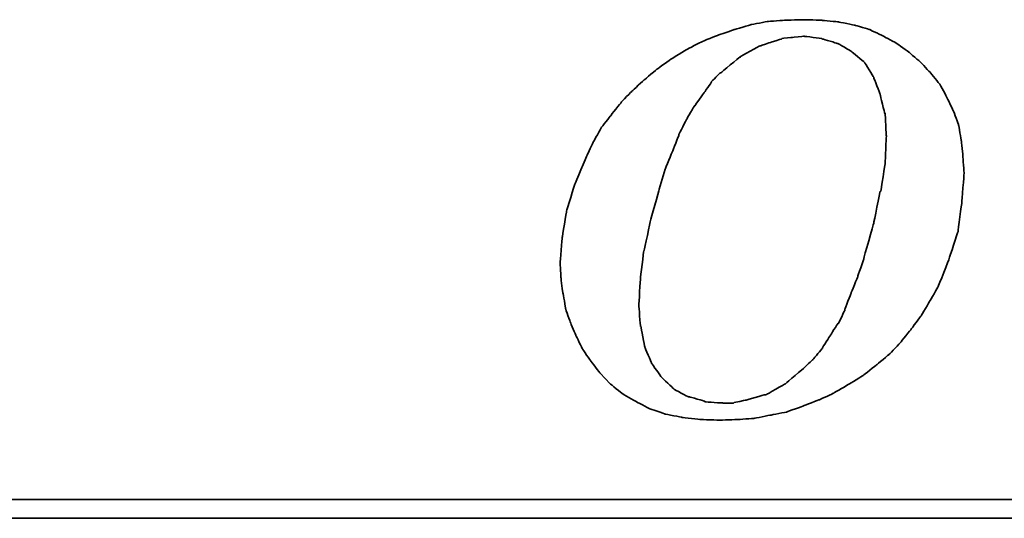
# Model space of a CAD drawing. Header units: millimetres. Extents: x 451 to 877, y 119 to 270.
# Tile 37 of 56: x 771.53 to 780.24, y 166.23 to 170.64. Entities that reach past the tile are written whole.
import ezdxf

# ---------------------------------------------------------------- set-up
doc = ezdxf.new("R2010")
doc.units = ezdxf.units.MM
doc.layers.add('DIM', color=4, linetype='CONTINUOUS')
doc.layers.add('layer 1', color=7, linetype='CONTINUOUS')

# ---------------------------------------------------------------- blocks, each defined once
blk = doc.blocks.new('TBI MOTION logo(完整正式版)')
at = {"layer": 'layer 1', "color": 22, "lineweight": 35}
for points, knots in [([(-11.34375, -6.98375), (-11.34375, -6.98375), (-10.91375, -7.43875), (-10.91375, -7.43875), (-10.91375, -7.43875), (-10.91375, -7.43875), (-10.38625, -7.87125), (-10.38625, -7.87125), (-10.38625, -7.87125), (-10.38625, -7.87125), (-9.81125, -8.20375), (-9.81125, -8.20375), (-9.81125, -8.20375), (-9.81125, -8.20375), (-9.21125, -8.51875), (-9.21125, -8.51875), (-9.21125, -8.51875), (-9.21125, -8.51875), (-8.51625, -8.75875), (-8.51625, -8.75875), (-8.51625, -8.75875), (-8.51625, -8.75875), (-7.77125, -8.90375), (-7.77125, -8.90375), (-7.77125, -8.90375), (-7.77125, -8.90375), (-6.97875, -8.99875), (-6.97875, -8.99875), (-6.97875, -8.99875), (-6.97875, -8.99875), (-6.14125, -9.02375), (-6.14125, -9.02375), (-6.14125, -9.02375), (-6.14125, -9.02375), (-5.37125, -8.99875), (-5.37125, -8.99875), (-5.37125, -8.99875), (-5.37125, -8.99875), (-4.65375, -8.94875), (-4.65375, -8.94875), (-4.65375, -8.94875), (-4.65375, -8.94875), (-3.93375, -8.80625), (-3.93375, -8.80625), (-3.93375, -8.80625), (-3.93375, -8.80625), (-3.21375, -8.66375), (-3.21375, -8.66375), (-3.21375, -8.66375), (-3.21375, -8.66375), (-2.49375, -8.39875), (-2.49375, -8.39875), (-2.49375, -8.39875), (-2.49375, -8.39875), (-1.79875, -8.13375), (-1.79875, -8.13375), (-1.79875, -8.13375), (-1.79875, -8.13375), (-1.17375, -7.84375), (-1.17375, -7.84375), (-1.17375, -7.84375), (-1.17375, -7.84375), (-0.52375, -7.46375), (-0.52375, -7.46375), (-0.52375, -7.46375), (-0.52375, -7.46375), (0.10124, -7.07875), (0.10124, -7.07875), (0.10124, -7.07875), (0.10124, -7.07875), (0.67625, -6.62375), (0.67625, -6.62375), (0.67625, -6.62375), (0.67625, -6.62375), (1.24874, -6.14375), (1.24874, -6.14375), (1.24874, -6.14375), (1.24874, -6.14375), (1.72874, -5.64125), (1.72874, -5.64125), (1.72874, -5.64125), (1.72874, -5.64125), (2.18624, -5.06375), (2.18624, -5.06375), (2.18624, -5.06375), (2.18624, -5.06375), (2.61625, -4.48874), (2.61625, -4.48874), (2.61625, -4.48874), (2.61625, -4.48874), (3.00125, -3.83874), (3.00125, -3.83874), (3.00125, -3.83874), (3.00125, -3.83874), (3.36124, -3.21374), (3.36124, -3.21374), (3.36124, -3.21374), (3.36124, -3.21374), (3.84374, -1.99125), (3.84374, -1.99125), (3.84374, -1.99125), (3.84374, -1.99125), (4.22625, -0.81875), (4.22625, -0.81875), (4.22625, -0.81875), (4.22625, -0.81875), (4.39125, 0.45624), (4.39125, 0.45624), (4.39125, 0.45624), (4.39125, 0.45624), (4.48874, 1.70124), (4.48874, 1.70124), (4.48874, 1.70124), (4.48874, 1.70124), (4.43874, 2.44625), (4.43874, 2.44625), (4.43874, 2.44625), (4.43874, 2.44625), (4.36874, 3.14125), (4.36874, 3.14125), (4.36874, 3.14125), (4.36874, 3.14125), (4.25125, 3.81125), (4.25125, 3.81125), (4.25125, 3.81125), (4.25125, 3.81125), (4.03124, 4.41125), (4.03124, 4.41125), (4.03124, 4.41125), (4.03124, 4.41125), (3.74374, 5.01125), (3.74374, 5.01125), (3.74374, 5.01125), (3.74374, 5.01125), (3.43124, 5.58875), (3.43124, 5.58875), (3.43124, 5.58875), (3.43124, 5.58875), (3.02625, 6.09125), (3.02625, 6.09125), (3.02625, 6.09125), (3.02625, 6.09125), (2.59374, 6.54875), (2.59374, 6.54875), (2.59374, 6.54875), (2.59374, 6.54875), (2.09124, 6.98125), (2.09124, 6.98125), (2.09124, 6.98125), (2.09124, 6.98125), (1.56124, 7.36625), (1.56124, 7.36625), (1.56124, 7.36625), (1.56124, 7.36625), (0.98624, 7.67625), (0.98624, 7.67625), (0.98624, 7.67625), (0.98624, 7.67625), (0.38624, 7.96375), (0.38624, 7.96375), (0.38624, 7.96375), (0.38624, 7.96375), (-0.25875, 8.15625), (-0.25875, 8.15625), (-0.25875, 8.15625), (-0.25875, 8.15625), (-0.98125, 8.30125), (-0.98125, 8.30125), (-0.98125, 8.30125), (-0.98125, 8.30125), (-1.70124, 8.37125), (-1.70124, 8.37125), (-1.70124, 8.37125), (-1.70124, 8.37125), (-2.49375, 8.39624), (-2.49375, 8.39624), (-2.49375, 8.39624), (-2.49375, 8.39624), (-3.28625, 8.37125), (-3.28625, 8.37125), (-3.28625, 8.37125), (-3.28625, 8.37125), (-4.05125, 8.32125), (-4.05125, 8.32125), (-4.05125, 8.32125), (-4.05125, 8.32125), (-4.77375, 8.18125), (-4.77375, 8.18125), (-4.77375, 8.18125), (-4.77375, 8.18125), (-5.51625, 7.96375), (-5.51625, 7.96375), (-5.51625, 7.96375), (-5.51625, 7.96375), (-6.21125, 7.72625), (-6.21125, 7.72625), (-6.21125, 7.72625), (-6.21125, 7.72625), (-6.92875, 7.43625), (-6.92875, 7.43625), (-6.92875, 7.43625), (-6.92875, 7.43625), (-7.57875, 7.10125), (-7.57875, 7.10125), (-7.57875, 7.10125), (-7.57875, 7.10125), (-8.24875, 6.69125), (-8.24875, 6.69125), (-8.24875, 6.69125), (-8.24875, 6.69125), (-8.84875, 6.26125), (-8.84875, 6.26125), (-8.84875, 6.26125), (-8.84875, 6.26125), (-9.42625, 5.78125), (-9.42625, 5.78125), (-9.42625, 5.78125), (-9.42625, 5.78125), (-9.95375, 5.30125), (-9.95375, 5.30125), (-9.95375, 5.30125), (-9.95375, 5.30125), (-10.43375, 4.79624), (-10.43375, 4.79624), (-10.43375, 4.79624), (-10.43375, 4.79624), (-10.88875, 4.22125), (-10.88875, 4.22125), (-10.88875, 4.22125), (-10.88875, 4.22125), (-11.29875, 3.69375), (-11.29875, 3.69375), (-11.29875, 3.69375), (-11.29875, 3.69375), (-11.63375, 3.09125), (-11.63375, 3.09125), (-11.63375, 3.09125), (-11.63375, 3.09125), (-11.91875, 2.49625), (-11.91875, 2.49625), (-11.91875, 2.49625), (-11.91875, 2.49625), (-12.44875, 1.24625), (-12.44875, 1.24625), (-12.44875, 1.24625), (-12.44875, 1.24625), (-12.80875, 0.06874), (-12.80875, 0.06874), (-12.80875, 0.06874), (-12.80875, 0.06874), (-12.99875, -1.07875), (-12.99875, -1.07875), (-12.99875, -1.07875), (-12.99875, -1.07875), (-13.09375, -2.18375), (-13.09375, -2.18375), (-13.09375, -2.18375), (-13.09375, -2.18375), (-13.04875, -2.85375), (-13.04875, -2.85375), (-13.04875, -2.85375), (-13.04875, -2.85375), (-12.97375, -3.50375), (-12.97375, -3.50375), (-12.97375, -3.50375), (-12.97375, -3.50375), (-12.95375, -3.50375), (-12.95375, -3.50375), (-12.95375, -3.50375), (-12.95375, -3.50375), (-12.85375, -4.17375), (-12.85375, -4.17375), (-12.85375, -4.17375), (-12.85375, -4.17375), (-12.63875, -4.77624), (-12.63875, -4.77624), (-12.63875, -4.77624), (-12.63875, -4.77624), (-12.39875, -5.35125), (-12.39875, -5.35125), (-12.39875, -5.35125), (-12.39875, -5.35125), (-12.11375, -5.92875), (-12.11375, -5.92875), (-12.11375, -5.92875), (-12.11375, -5.92875), (-11.75375, -6.45375), (-11.75375, -6.45375), (-11.75375, -6.45375), (-11.75375, -6.45375), (-11.34375, -6.98375), (-11.34375, -6.98375)], [0, 0, 0, 0, 0.01369863, 0.01369863, 0.01369863, 0.01369864, 0.02739726, 0.02739726, 0.02739726, 0.02739727, 0.04109589, 0.04109589, 0.04109589, 0.0410959, 0.05479452, 0.05479452, 0.05479452, 0.05479453, 0.06849315, 0.06849315, 0.06849315, 0.06849316, 0.08219178, 0.08219178, 0.08219178, 0.08219179, 0.09589041, 0.09589041, 0.09589041, 0.09589042, 0.10958904, 0.10958904, 0.10958904, 0.10958905, 0.12328767, 0.12328767, 0.12328767, 0.12328768, 0.1369863, 0.1369863, 0.1369863, 0.13698631, 0.15068493, 0.15068493, 0.15068493, 0.15068494, 0.16438356, 0.16438356, 0.16438356, 0.16438357, 0.17808219, 0.17808219, 0.17808219, 0.1780822, 0.19178082, 0.19178082, 0.19178082, 0.19178083, 0.20547945, 0.20547945, 0.20547945, 0.20547946, 0.21917808, 0.21917808, 0.21917808, 0.21917809, 0.23287671, 0.23287671, 0.23287671, 0.23287672, 0.24657534, 0.24657534, 0.24657534, 0.24657535, 0.26027397, 0.26027397, 0.26027397, 0.26027398, 0.2739726, 0.2739726, 0.2739726, 0.27397261, 0.28767123, 0.28767123, 0.28767123, 0.28767124, 0.30136986, 0.30136986, 0.30136986, 0.30136987, 0.31506849, 0.31506849, 0.31506849, 0.3150685, 0.32876712, 0.32876712, 0.32876712, 0.32876713, 0.34246575, 0.34246575, 0.34246575, 0.34246576, 0.35616438, 0.35616438, 0.35616438, 0.35616439, 0.36986301, 0.36986301, 0.36986301, 0.36986302, 0.38356164, 0.38356164, 0.38356164, 0.38356165, 0.39726027, 0.39726027, 0.39726027, 0.39726028, 0.4109589, 0.4109589, 0.4109589, 0.41095891, 0.42465753, 0.42465753, 0.42465753, 0.42465754, 0.43835616, 0.43835616, 0.43835616, 0.43835617, 0.45205479, 0.45205479, 0.45205479, 0.4520548, 0.46575342, 0.46575342, 0.46575342, 0.46575343, 0.47945205, 0.47945205, 0.47945205, 0.47945206, 0.49315068, 0.49315068, 0.49315068, 0.49315069, 0.50684932, 0.50684932, 0.50684932, 0.50684933, 0.52054795, 0.52054795, 0.52054795, 0.52054796, 0.53424658, 0.53424658, 0.53424658, 0.53424659, 0.54794521, 0.54794521, 0.54794521, 0.54794522, 0.56164384, 0.56164384, 0.56164384, 0.56164385, 0.57534247, 0.57534247, 0.57534247, 0.57534248, 0.5890411, 0.5890411, 0.5890411, 0.58904111, 0.60273973, 0.60273973, 0.60273973, 0.60273974, 0.61643836, 0.61643836, 0.61643836, 0.61643837, 0.63013699, 0.63013699, 0.63013699, 0.630137, 0.64383562, 0.64383562, 0.64383562, 0.64383563, 0.65753425, 0.65753425, 0.65753425, 0.65753426, 0.67123288, 0.67123288, 0.67123288, 0.67123289, 0.68493151, 0.68493151, 0.68493151, 0.68493152, 0.69863014, 0.69863014, 0.69863014, 0.69863015, 0.71232877, 0.71232877, 0.71232877, 0.71232878, 0.7260274, 0.7260274, 0.7260274, 0.72602741, 0.73972603, 0.73972603, 0.73972603, 0.73972604, 0.75342466, 0.75342466, 0.75342466, 0.75342467, 0.76712329, 0.76712329, 0.76712329, 0.7671233, 0.78082192, 0.78082192, 0.78082192, 0.78082193, 0.79452055, 0.79452055, 0.79452055, 0.79452056, 0.80821918, 0.80821918, 0.80821918, 0.80821919, 0.82191781, 0.82191781, 0.82191781, 0.82191782, 0.83561644, 0.83561644, 0.83561644, 0.83561645, 0.84931507, 0.84931507, 0.84931507, 0.84931508, 0.8630137, 0.8630137, 0.8630137, 0.86301371, 0.87671233, 0.87671233, 0.87671233, 0.87671234, 0.89041096, 0.89041096, 0.89041096, 0.89041097, 0.90410959, 0.90410959, 0.90410959, 0.9041096, 0.91780822, 0.91780822, 0.91780822, 0.91780823, 0.93150685, 0.93150685, 0.93150685, 0.93150686, 0.94520548, 0.94520548, 0.94520548, 0.94520549, 0.95890411, 0.95890411, 0.95890411, 0.95890412, 0.97260274, 0.97260274, 0.97260274, 0.97260275, 0.98630137, 0.98630137, 0.98630137, 0.98630138, 1, 1, 1, 1]), ([(-8.77875, 1.03124), (-8.77875, 1.03124), (-8.51625, 1.89625), (-8.51625, 1.89625), (-8.51625, 1.89625), (-8.51625, 1.89625), (-8.20375, 2.66375), (-8.20375, 2.66375), (-8.20375, 2.66375), (-8.20375, 2.66375), (-7.91625, 3.38125), (-7.91625, 3.38125), (-7.91625, 3.38125), (-7.91625, 3.38125), (-7.91625, 3.40624), (-7.91625, 3.40624), (-7.91625, 3.40624), (-7.91625, 3.40624), (-7.57875, 4.07624), (-7.57875, 4.07624), (-7.57875, 4.07624), (-7.57875, 4.07624), (-7.24375, 4.65125), (-7.24375, 4.65125), (-7.24375, 4.65125), (-7.24375, 4.65125), (-7.21875, 4.65125), (-7.21875, 4.65125), (-7.21875, 4.65125), (-7.21875, 4.65125), (-7.21875, 4.67624), (-7.21875, 4.67624), (-7.21875, 4.67624), (-7.21875, 4.67624), (-6.83625, 5.20375), (-6.83625, 5.20375), (-6.83625, 5.20375), (-6.83625, 5.20375), (-6.49875, 5.68625), (-6.49875, 5.68625), (-6.49875, 5.68625), (-6.49875, 5.68625), (-6.49875, 5.70625), (-6.49875, 5.70625), (-6.49875, 5.70625), (-6.49875, 5.70625), (-6.11625, 6.09125), (-6.11625, 6.09125), (-6.11625, 6.09125), (-6.11625, 6.09125), (-6.09125, 6.09125), (-6.09125, 6.09125), (-6.09125, 6.09125), (-6.09125, 6.09125), (-5.27375, 6.76625), (-5.27375, 6.76625), (-5.27375, 6.76625), (-5.27375, 6.76625), (-5.24875, 6.76625), (-5.24875, 6.76625), (-5.24875, 6.76625), (-5.24875, 6.76625), (-5.24875, 6.78625), (-5.24875, 6.78625), (-5.24875, 6.78625), (-5.24875, 6.78625), (-4.38875, 7.26624), (-4.38875, 7.26624), (-4.38875, 7.26624), (-4.38875, 7.26624), (-4.36125, 7.26624), (-4.36125, 7.26624), (-4.36125, 7.26624), (-4.36125, 7.26624), (-3.93375, 7.41125), (-3.93375, 7.41125), (-3.93375, 7.41125), (-3.93375, 7.41125), (-3.47375, 7.55625), (-3.47375, 7.55625), (-3.47375, 7.55625), (-3.47375, 7.55625), (-3.45375, 7.55625), (-3.45375, 7.55625), (-3.45375, 7.55625), (-3.45375, 7.55625), (-3.42875, 7.58124), (-3.42875, 7.58124), (-3.42875, 7.58124), (-3.42875, 7.58124), (-2.97375, 7.62625), (-2.97375, 7.62625), (-2.97375, 7.62625), (-2.97375, 7.62625), (-2.49375, 7.67625), (-2.49375, 7.67625), (-2.49375, 7.67625), (-2.49375, 7.67625), (-2.46875, 7.67625), (-2.46875, 7.67625), (-2.46875, 7.67625), (-2.46875, 7.67625), (-1.70124, 7.58124), (-1.70124, 7.58124), (-1.70124, 7.58124), (-1.70124, 7.58124), (-1.67875, 7.55625), (-1.67875, 7.55625), (-1.67875, 7.55625), (-1.67875, 7.55625), (-1.65375, 7.55625), (-1.65375, 7.55625), (-1.65375, 7.55625), (-1.65375, 7.55625), (-1.03125, 7.36625), (-1.03125, 7.36625), (-1.03125, 7.36625), (-1.03125, 7.36625), (-1.00625, 7.36625), (-1.00625, 7.36625), (-1.00625, 7.36625), (-1.00625, 7.36625), (-0.43124, 7.02624), (-0.43124, 7.02624), (-0.43124, 7.02624), (-0.43124, 7.02624), (-0.40625, 7.00624), (-0.40625, 7.00624), (-0.40625, 7.00624), (-0.40625, 7.00624), (0.12124, 6.57124), (0.12124, 6.57124), (0.12124, 6.57124), (0.12124, 6.57124), (0.14624, 6.54875), (0.14624, 6.54875), (0.14624, 6.54875), (0.14624, 6.54875), (0.17124, 6.52375), (0.17124, 6.52375), (0.17124, 6.52375), (0.17124, 6.52375), (0.55625, 5.89875), (0.55625, 5.89875), (0.55625, 5.89875), (0.55625, 5.89875), (0.55625, 5.87625), (0.55625, 5.87625), (0.55625, 5.87625), (0.55625, 5.87625), (0.84124, 5.15625), (0.84124, 5.15625), (0.84124, 5.15625), (0.84124, 5.15625), (0.84124, 5.13125), (0.84124, 5.13125), (0.84124, 5.13125), (0.84124, 5.13125), (1.03624, 4.31875), (1.03624, 4.31875), (1.03624, 4.31875), (1.03624, 4.31875), (1.05624, 4.31875), (1.05624, 4.31875), (1.05624, 4.31875), (1.05624, 4.31875), (1.05624, 4.29125), (1.05624, 4.29125), (1.05624, 4.29125), (1.05624, 4.29125), (1.10625, 3.33125), (1.10625, 3.33125), (1.10625, 3.33125), (1.10625, 3.33125), (1.10625, 3.30875), (1.10625, 3.30875), (1.10625, 3.30875), (1.10625, 3.30875), (1.05624, 2.20624), (1.05624, 2.20624), (1.05624, 2.20624), (1.05624, 2.20624), (1.05624, 2.18124), (1.05624, 2.18124), (1.05624, 2.18124), (1.05624, 2.18124), (0.86624, 0.93624), (0.86624, 0.93624), (0.86624, 0.93624), (0.86624, 0.93624), (0.84124, 0.93624), (0.84124, 0.93624), (0.84124, 0.93624), (0.84124, 0.93624), (0.55625, -0.45874), (0.55625, -0.45874), (0.55625, -0.45874), (0.55625, -0.45874), (0.12124, -1.99125), (0.12124, -1.99125), (0.12124, -1.99125), (0.12124, -1.99125), (0.12124, -2.01874), (0.12124, -2.01874), (0.12124, -2.01874), (0.12124, -2.01874), (-0.13874, -2.78375), (-0.13874, -2.78375), (-0.13874, -2.78375), (-0.13874, -2.78375), (-0.43124, -3.50375), (-0.43124, -3.50375), (-0.43124, -3.50375), (-0.43124, -3.50375), (-0.69375, -4.19875), (-0.69375, -4.19875), (-0.69375, -4.19875), (-0.69375, -4.19875), (-0.69375, -4.22375), (-0.69375, -4.22375), (-0.69375, -4.22375), (-0.69375, -4.22375), (-0.98125, -4.82374), (-0.98125, -4.82374), (-0.98125, -4.82374), (-0.98125, -4.82374), (-1.00625, -4.82374), (-1.00625, -4.82374), (-1.00625, -4.82374), (-1.00625, -4.82374), (-1.33875, -5.35125), (-1.33875, -5.35125), (-1.33875, -5.35125), (-1.33875, -5.35125), (-1.67875, -5.87875), (-1.67875, -5.87875), (-1.67875, -5.87875), (-1.67875, -5.87875), (-1.67875, -5.90375), (-1.67875, -5.90375), (-1.67875, -5.90375), (-1.67875, -5.90375), (-2.05875, -6.35875), (-2.05875, -6.35875), (-2.05875, -6.35875), (-2.05875, -6.35875), (-2.08375, -6.38375), (-2.08375, -6.38375), (-2.08375, -6.38375), (-2.08375, -6.38375), (-2.46875, -6.74375), (-2.46875, -6.74375), (-2.46875, -6.74375), (-2.46875, -6.74375), (-3.25875, -7.41625), (-3.25875, -7.41625), (-3.25875, -7.41625), (-3.25875, -7.41625), (-3.28625, -7.43875), (-3.28625, -7.43875), (-3.28625, -7.43875), (-3.28625, -7.43875), (-4.12375, -7.91875), (-4.12375, -7.91875), (-4.12375, -7.91875), (-4.12375, -7.91875), (-4.14875, -7.91875), (-4.14875, -7.91875), (-4.14875, -7.91875), (-4.14875, -7.91875), (-4.17125, -7.91875), (-4.17125, -7.91875), (-4.17125, -7.91875), (-4.17125, -7.91875), (-5.03375, -8.15875), (-5.03375, -8.15875), (-5.03375, -8.15875), (-5.03375, -8.15875), (-5.51625, -8.25625), (-5.51625, -8.25625), (-5.51625, -8.25625), (-5.51625, -8.25625), (-5.54125, -8.27875), (-5.54125, -8.27875), (-5.54125, -8.27875), (-5.54125, -8.27875), (-5.56375, -8.27875), (-5.56375, -8.27875), (-5.56375, -8.27875), (-5.56375, -8.27875), (-5.99625, -8.27875), (-5.99625, -8.27875), (-5.99625, -8.27875), (-5.99625, -8.27875), (-6.76375, -8.23125), (-6.76375, -8.23125), (-6.76375, -8.23125), (-6.76375, -8.23125), (-6.78875, -8.23125), (-6.78875, -8.23125), (-6.78875, -8.23125), (-6.78875, -8.23125), (-6.78875, -8.20375), (-6.78875, -8.20375), (-6.78875, -8.20375), (-6.78875, -8.20375), (-7.45875, -8.01375), (-7.45875, -8.01375), (-7.45875, -8.01375), (-7.45875, -8.01375), (-7.48375, -8.01375), (-7.48375, -8.01375), (-7.48375, -8.01375), (-7.48375, -8.01375), (-7.50875, -8.01375), (-7.50875, -8.01375), (-7.50875, -8.01375), (-7.50875, -8.01375), (-8.13125, -7.67875), (-8.13125, -7.67875), (-8.13125, -7.67875), (-8.13125, -7.67875), (-8.15625, -7.65375), (-8.15625, -7.65375), (-8.15625, -7.65375), (-8.15625, -7.65375), (-8.65875, -7.17375), (-8.65875, -7.17375), (-8.65875, -7.17375), (-8.65875, -7.17375), (-8.68375, -7.14875), (-8.68375, -7.14875), (-8.68375, -7.14875), (-8.68375, -7.14875), (-9.08875, -6.57375), (-9.08875, -6.57375), (-9.08875, -6.57375), (-9.08875, -6.57375), (-9.11375, -6.54875), (-9.11375, -6.54875), (-9.11375, -6.54875), (-9.11375, -6.54875), (-9.11375, -6.52875), (-9.11375, -6.52875), (-9.11375, -6.52875), (-9.11375, -6.52875), (-9.40375, -5.85375), (-9.40375, -5.85375), (-9.40375, -5.85375), (-9.40375, -5.85375), (-9.40375, -5.82875), (-9.40375, -5.82875), (-9.40375, -5.82875), (-9.40375, -5.82875), (-9.56875, -4.96875), (-9.56875, -4.96875), (-9.56875, -4.96875), (-9.56875, -4.96875), (-9.59375, -4.94375), (-9.59375, -4.94375), (-9.59375, -4.94375), (-9.59375, -4.94375), (-9.66375, -4.03375), (-9.66375, -4.03375), (-9.66375, -4.03375), (-9.66375, -4.03375), (-9.66375, -4.00875), (-9.66375, -4.00875), (-9.66375, -4.00875), (-9.66375, -4.00875), (-9.59375, -2.85375), (-9.59375, -2.85375), (-9.59375, -2.85375), (-9.59375, -2.85375), (-9.45125, -1.65875), (-9.45125, -1.65875), (-9.45125, -1.65875), (-9.45125, -1.65875), (-9.42625, -1.63375), (-9.42625, -1.63375), (-9.42625, -1.63375), (-9.42625, -1.63375), (-9.16125, -0.33875), (-9.16125, -0.33875), (-9.16125, -0.33875), (-9.16125, -0.33875), (-8.77875, 1.00624), (-8.77875, 1.00624), (-8.77875, 1.00624), (-8.77875, 1.00624), (-8.77875, 1.03124), (-8.77875, 1.03124)], [0, 0, 0, 0, 0.01020408, 0.01020408, 0.01020408, 0.01020409, 0.02040816, 0.02040816, 0.02040816, 0.02040817, 0.03061224, 0.03061224, 0.03061224, 0.03061225, 0.04081633, 0.04081633, 0.04081633, 0.04081634, 0.05102041, 0.05102041, 0.05102041, 0.05102042, 0.06122449, 0.06122449, 0.06122449, 0.0612245, 0.07142857, 0.07142857, 0.07142857, 0.07142858, 0.08163265, 0.08163265, 0.08163265, 0.08163266, 0.09183673, 0.09183673, 0.09183673, 0.09183674, 0.10204082, 0.10204082, 0.10204082, 0.10204083, 0.1122449, 0.1122449, 0.1122449, 0.11224491, 0.12244898, 0.12244898, 0.12244898, 0.12244899, 0.13265306, 0.13265306, 0.13265306, 0.13265307, 0.14285714, 0.14285714, 0.14285714, 0.14285715, 0.15306122, 0.15306122, 0.15306122, 0.15306123, 0.16326531, 0.16326531, 0.16326531, 0.16326532, 0.17346939, 0.17346939, 0.17346939, 0.1734694, 0.18367347, 0.18367347, 0.18367347, 0.18367348, 0.19387755, 0.19387755, 0.19387755, 0.19387756, 0.20408163, 0.20408163, 0.20408163, 0.20408164, 0.21428571, 0.21428571, 0.21428571, 0.21428572, 0.2244898, 0.2244898, 0.2244898, 0.22448981, 0.23469388, 0.23469388, 0.23469388, 0.23469389, 0.24489796, 0.24489796, 0.24489796, 0.24489797, 0.25510204, 0.25510204, 0.25510204, 0.25510205, 0.26530612, 0.26530612, 0.26530612, 0.26530613, 0.2755102, 0.2755102, 0.2755102, 0.27551021, 0.28571429, 0.28571429, 0.28571429, 0.2857143, 0.29591837, 0.29591837, 0.29591837, 0.29591838, 0.30612245, 0.30612245, 0.30612245, 0.30612246, 0.31632653, 0.31632653, 0.31632653, 0.31632654, 0.32653061, 0.32653061, 0.32653061, 0.32653062, 0.33673469, 0.33673469, 0.33673469, 0.3367347, 0.34693878, 0.34693878, 0.34693878, 0.34693879, 0.35714286, 0.35714286, 0.35714286, 0.35714287, 0.36734694, 0.36734694, 0.36734694, 0.36734695, 0.37755102, 0.37755102, 0.37755102, 0.37755103, 0.3877551, 0.3877551, 0.3877551, 0.38775511, 0.39795918, 0.39795918, 0.39795918, 0.39795919, 0.40816327, 0.40816327, 0.40816327, 0.40816328, 0.41836735, 0.41836735, 0.41836735, 0.41836736, 0.42857143, 0.42857143, 0.42857143, 0.42857144, 0.43877551, 0.43877551, 0.43877551, 0.43877552, 0.44897959, 0.44897959, 0.44897959, 0.4489796, 0.45918367, 0.45918367, 0.45918367, 0.45918368, 0.46938776, 0.46938776, 0.46938776, 0.46938777, 0.47959184, 0.47959184, 0.47959184, 0.47959185, 0.48979592, 0.48979592, 0.48979592, 0.48979593, 0.5, 0.5, 0.5, 0.50000001, 0.51020408, 0.51020408, 0.51020408, 0.51020409, 0.52040816, 0.52040816, 0.52040816, 0.52040817, 0.53061224, 0.53061224, 0.53061224, 0.53061225, 0.54081633, 0.54081633, 0.54081633, 0.54081634, 0.55102041, 0.55102041, 0.55102041, 0.55102042, 0.56122449, 0.56122449, 0.56122449, 0.5612245, 0.57142857, 0.57142857, 0.57142857, 0.57142858, 0.58163265, 0.58163265, 0.58163265, 0.58163266, 0.59183673, 0.59183673, 0.59183673, 0.59183674, 0.60204082, 0.60204082, 0.60204082, 0.60204083, 0.6122449, 0.6122449, 0.6122449, 0.61224491, 0.62244898, 0.62244898, 0.62244898, 0.62244899, 0.63265306, 0.63265306, 0.63265306, 0.63265307, 0.64285714, 0.64285714, 0.64285714, 0.64285715, 0.65306122, 0.65306122, 0.65306122, 0.65306123, 0.66326531, 0.66326531, 0.66326531, 0.66326532, 0.67346939, 0.67346939, 0.67346939, 0.6734694, 0.68367347, 0.68367347, 0.68367347, 0.68367348, 0.69387755, 0.69387755, 0.69387755, 0.69387756, 0.70408163, 0.70408163, 0.70408163, 0.70408164, 0.71428571, 0.71428571, 0.71428571, 0.71428572, 0.7244898, 0.7244898, 0.7244898, 0.72448981, 0.73469388, 0.73469388, 0.73469388, 0.73469389, 0.74489796, 0.74489796, 0.74489796, 0.74489797, 0.75510204, 0.75510204, 0.75510204, 0.75510205, 0.76530612, 0.76530612, 0.76530612, 0.76530613, 0.7755102, 0.7755102, 0.7755102, 0.77551021, 0.78571429, 0.78571429, 0.78571429, 0.7857143, 0.79591837, 0.79591837, 0.79591837, 0.79591838, 0.80612245, 0.80612245, 0.80612245, 0.80612246, 0.81632653, 0.81632653, 0.81632653, 0.81632654, 0.82653061, 0.82653061, 0.82653061, 0.82653062, 0.83673469, 0.83673469, 0.83673469, 0.8367347, 0.84693878, 0.84693878, 0.84693878, 0.84693879, 0.85714286, 0.85714286, 0.85714286, 0.85714287, 0.86734694, 0.86734694, 0.86734694, 0.86734695, 0.87755102, 0.87755102, 0.87755102, 0.87755103, 0.8877551, 0.8877551, 0.8877551, 0.88775511, 0.89795918, 0.89795918, 0.89795918, 0.89795919, 0.90816327, 0.90816327, 0.90816327, 0.90816328, 0.91836735, 0.91836735, 0.91836735, 0.91836736, 0.92857143, 0.92857143, 0.92857143, 0.92857144, 0.93877551, 0.93877551, 0.93877551, 0.93877552, 0.94897959, 0.94897959, 0.94897959, 0.9489796, 0.95918367, 0.95918367, 0.95918367, 0.95918368, 0.96938776, 0.96938776, 0.96938776, 0.96938777, 0.97959184, 0.97959184, 0.97959184, 0.97959185, 0.98979592, 0.98979592, 0.98979592, 0.98979593, 1, 1, 1, 1]), ([(75.90875, -9.47875), (75.90875, -9.47875), (75.90875, -12.28625), (75.90875, -12.28625), (75.90875, -12.28625), (75.90875, -12.28625), (75.90875, -12.47875), (75.90875, -12.47875), (75.90875, -12.47875), (75.90875, -12.47875), (75.71625, -12.47875), (75.71625, -12.47875), (75.71625, -12.47875), (75.71625, -12.47875), (-88.32875, -12.47875), (-88.32875, -12.47875), (-88.32875, -12.47875), (-88.32875, -12.47875), (-88.32875, -13.29375), (-88.32875, -13.29375), (-88.32875, -13.29375), (-88.32875, -13.29375), (82.89125, -13.29375), (82.89125, -13.29375), (82.89125, -13.29375), (82.89125, -13.29375), (75.90875, -9.47875), (75.90875, -9.47875)], [0, 0, 0, 0, 0.14285714, 0.14285714, 0.14285714, 0.14285715, 0.28571429, 0.28571429, 0.28571429, 0.2857143, 0.42857143, 0.42857143, 0.42857143, 0.42857144, 0.57142857, 0.57142857, 0.57142857, 0.57142858, 0.71428571, 0.71428571, 0.71428571, 0.71428572, 0.85714286, 0.85714286, 0.85714286, 0.85714287, 1, 1, 1, 1])]:
    blk.add_open_spline(points, degree=3, knots=knots, dxfattribs=at)

msp = doc.modelspace()

# ---------------------------------------------------------------- block references
at = {"layer": 'DIM', "color": 7, "xscale": 0.203283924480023, "yscale": 0.203283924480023, "zscale": 0.203283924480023}
msp.add_blockref('TBI MOTION logo(完整正式版)', (778.972, 168.9324), dxfattribs=at)

doc.saveas('drawing.dxf')
